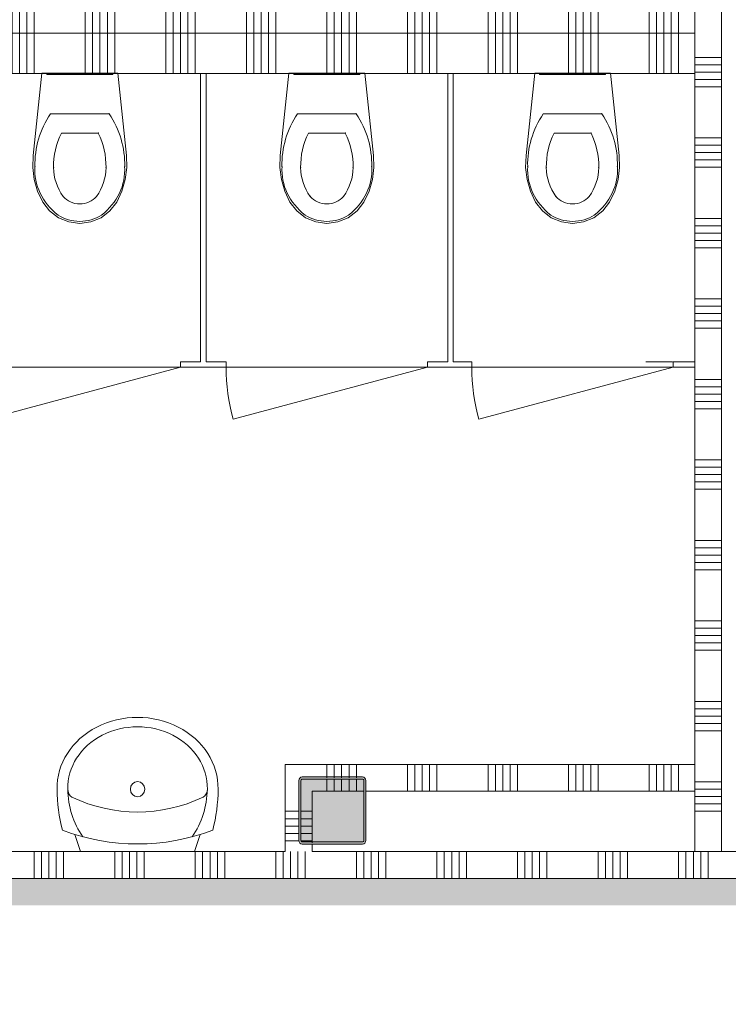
# Model space of a CAD drawing. Header units: millimetres. Extents: x -409 to 257590, y -7854 to 67330.
# Tile 165 of 205: x 64446 to 67085, y 16681 to 20350. Entities that reach past the tile are written whole.
import ezdxf

# ---------------------------------------------------------------- set-up
doc = ezdxf.new("R2010")
doc.units = ezdxf.units.MM
doc.header["$MEASUREMENT"] = 0
for name, color, linetype in [('Info Wandafwerking aanduiding', 7, 'Continuous'), ('Info Wandafwerking aanduiding Doorsnede-arcering', 7, 'Continuous'), ('New_# trashcan Laagscheidingslijnen', 7, 'Continuous'), ('New_22 NC Binnenwanden', 7, 'Continuous'), ('New_22 NC Binnenwanden Doorsnede-arcering', 7, 'Continuous'), ('New_22 NC Binnenwanden Laagscheidingslijnen', 7, 'Continuous'), ('New_72 Vaste Inrichting', 7, 'Continuous'), ('New_72 Vaste Inrichting Deuren', 7, 'Continuous'), ('New_72 Vaste Inrichting Laagscheidingslijnen', 7, 'Continuous'), ('New_74 Sanitair', 7, 'Continuous'), ('New_Z Ruimtefuncties Zone omranding', 7, 'Continuous'), ('S-COLS-____-OTLN.RVT S', 7, 'Continuous'), ('S-COLS-____-OTLN.RVT S 2D arcering', 7, 'Continuous')]:
    doc.layers.add(name, color=color, linetype=linetype)

# ---------------------------------------------------------------- blocks, each defined once
blk = doc.blocks.new('*X586')
at = {"layer": 'New_22 NC Binnenwanden Doorsnede-arcering', "color": 254, "linetype": 'Continuous', "lineweight": 0, "true_color": 0xe9ebeb}
for p, q in [((66960, 19009.7), (67048, 19009.7)), ((67048, 19009.7), (67060, 19009.7)), ((66960, 18982.3), (67048, 18982.3)), ((67048, 18982.3), (67060, 18982.3)), ((66960, 18954.9), (67048, 18954.9)), ((67048, 18954.9), (67060, 18954.9)), ((66960, 18927.4), (67048, 18927.4)), ((66960, 18900), (67048, 18900)), ((67048, 18927.4), (67060, 18927.4)), ((67048, 18900), (67060, 18900)), ((66960, 18709.7), (67048, 18709.7)), ((66960, 18682.3), (67048, 18682.3)), ((67048, 18709.7), (67060, 18709.7)), ((67048, 18682.3), (67060, 18682.3)), ((66960, 18654.9), (67048, 18654.9)), ((67048, 18654.9), (67060, 18654.9)), ((66960, 18627.4), (67048, 18627.4)), ((67048, 18627.4), (67060, 18627.4)), ((66960, 18600), (67048, 18600)), ((67048, 18600), (67060, 18600)), ((66960, 18409.7), (67048, 18409.7)), ((67048, 18409.7), (67060, 18409.7)), ((66960, 18382.3), (67048, 18382.3)), ((66960, 18354.9), (67048, 18354.9)), ((67048, 18382.3), (67060, 18382.3)), ((67048, 18354.9), (67060, 18354.9)), ((66960, 18327.4), (67048, 18327.4)), ((67048, 18327.4), (67060, 18327.4)), ((66960, 18300), (67048, 18300)), ((67048, 18300), (67060, 18300)), ((66960, 18109.7), (67048, 18109.7)), ((67048, 18109.7), (67060, 18109.7)), ((66960, 18082.3), (67048, 18082.3)), ((66960, 18054.9), (67048, 18054.9)), ((67048, 18082.3), (67060, 18082.3)), ((67048, 18054.9), (67060, 18054.9)), ((66960, 18027.4), (67048, 18027.4)), ((67048, 18027.4), (67060, 18027.4)), ((66960, 18000), (67048, 18000)), ((67048, 18000), (67060, 18000)), ((66960, 17809.7), (67048, 17809.7)), ((67048, 17809.7), (67060, 17809.7)), ((66960, 17782.3), (67048, 17782.3)), ((67048, 17782.3), (67060, 17782.3)), ((66960, 17754.9), (67048, 17754.9)), ((66960, 17727.4), (67048, 17727.4)), ((67048, 17754.9), (67060, 17754.9)), ((67048, 17727.4), (67060, 17727.4)), ((66960, 17700), (67048, 17700)), ((67048, 17700), (67060, 17700)), ((66960, 17509.7), (67048, 17509.7)), ((67048, 17509.7), (67060, 17509.7)), ((66960, 17482.3), (67048, 17482.3)), ((67048, 17482.3), (67060, 17482.3)), ((66960, 17454.9), (67048, 17454.9)), ((67048, 17454.9), (67060, 17454.9)), ((66960, 17427.4), (67048, 17427.4)), ((66960, 17400), (67048, 17400)), ((67048, 17427.4), (67060, 17427.4)), ((67048, 17400), (67060, 17400))]:
    blk.add_line(p, q, dxfattribs=at)
blk = doc.blocks.new('*X587')
at = {"layer": 'New_22 NC Binnenwanden Doorsnede-arcering', "color": 254, "linetype": 'Continuous', "lineweight": 0, "true_color": 0xe9ebeb}
for p, q in [((66960, 20127.4), (67048, 20127.4)), ((67048, 20127.4), (67060, 20127.4)), ((66960, 20100), (67048, 20100)), ((67048, 20100), (67060, 20100)), ((66960, 19909.7), (67048, 19909.7)), ((67048, 19909.7), (67060, 19909.7)), ((66960, 19882.3), (67048, 19882.3)), ((66960, 19854.9), (67048, 19854.9)), ((67048, 19882.3), (67060, 19882.3)), ((67048, 19854.9), (67060, 19854.9)), ((66960, 19827.4), (67048, 19827.4)), ((67048, 19827.4), (67060, 19827.4)), ((66960, 19800), (67048, 19800)), ((67048, 19800), (67060, 19800)), ((66960, 19609.7), (67048, 19609.7)), ((67048, 19609.7), (67060, 19609.7)), ((66960, 19582.3), (67048, 19582.3)), ((67048, 19582.3), (67060, 19582.3)), ((66960, 19554.9), (67048, 19554.9)), ((66960, 19527.4), (67048, 19527.4)), ((67048, 19554.9), (67060, 19554.9)), ((67048, 19527.4), (67060, 19527.4)), ((66960, 19500), (67048, 19500)), ((67048, 19500), (67060, 19500)), ((66960, 19309.7), (67048, 19309.7)), ((67048, 19309.7), (67060, 19309.7)), ((66960, 19282.3), (67048, 19282.3)), ((67048, 19282.3), (67060, 19282.3)), ((66960, 19254.9), (67048, 19254.9)), ((66960, 19227.4), (67048, 19227.4)), ((67048, 19254.9), (67060, 19254.9)), ((67048, 19227.4), (67060, 19227.4)), ((66960, 19200), (67048, 19200)), ((67048, 19200), (67060, 19200))]:
    blk.add_line(p, q, dxfattribs=at)
blk = doc.blocks.new('*X591')
at = {"layer": 'New_22 NC Binnenwanden Doorsnede-arcering', "color": 254, "linetype": 'Continuous', "lineweight": 0, "true_color": 0xe9ebeb}
for p, q in [((66960, 20209.7), (67048, 20209.7)), ((66960, 20182.3), (67048, 20182.3)), ((67048, 20209.7), (67060, 20209.7)), ((67048, 20182.3), (67060, 20182.3)), ((66960, 20154.9), (67048, 20154.9)), ((67048, 20154.9), (67060, 20154.9))]:
    blk.add_line(p, q, dxfattribs=at)
blk = doc.blocks.new('Wall_130_2', base_point=(67010, 23449.1))
at = {"layer": 'New_22 NC Binnenwanden', "color": 8, "linetype": 'Continuous', "lineweight": 0, "true_color": 0x778488, "flags": 128}
for points in [[(66960, 20400), (66960, 20300)], [(67060, 20300), (67060, 20400)], [(66960, 20150), (66960, 19075)], [(67060, 19075), (67060, 20150)], [(66960, 19055), (66960, 17250.1)], [(67060, 17250.1), (67060, 19055)], [(67060, 17250.1), (66960, 17250.1)]]:
    blk.add_lwpolyline(points, dxfattribs=at)
at = {"layer": 'New_22 NC Binnenwanden Laagscheidingslijnen', "color": 8, "linetype": 'Continuous', "lineweight": 0, "true_color": 0x778488}
for p, q in [((66960, 20300), (66960, 20150)), ((67060, 20150), (67060, 20300))]:
    blk.add_line(p, q, dxfattribs=at)
at = {"layer": 'New_72 Vaste Inrichting Laagscheidingslijnen', "color": 8, "linetype": 'Continuous', "lineweight": 0, "true_color": 0x778488}
for p, q in [((66960, 19075), (66960, 19055)), ((67060, 19055), (67060, 19075))]:
    blk.add_line(p, q, dxfattribs=at)
at = {"layer": 'New_22 NC Binnenwanden', "color": 8, "lineweight": 0, "true_color": 0x778488}
for name in ['*X591', '*X587', '*X586']:
    blk.add_blockref(name, (0, 0), dxfattribs=at)
blk = doc.blocks.new('*X596')
at = {"layer": 'New_22 NC Binnenwanden Doorsnede-arcering', "color": 254, "linetype": 'Continuous', "lineweight": 0, "true_color": 0xe9ebeb}
for p, q in [((64500, 17250), (64500, 17150)), ((64527.4, 17250), (64527.4, 17150)), ((64554.9, 17250), (64554.9, 17150)), ((64582.3, 17250), (64582.3, 17150)), ((64609.7, 17250), (64609.7, 17150)), ((64800, 17250), (64800, 17150)), ((64827.4, 17250), (64827.4, 17150)), ((64854.9, 17250), (64854.9, 17150)), ((64882.3, 17250), (64882.3, 17150)), ((64909.7, 17250), (64909.7, 17150)), ((65100, 17250), (65100, 17150)), ((65127.4, 17250), (65127.4, 17150)), ((65154.9, 17250), (65154.9, 17150)), ((65182.3, 17250), (65182.3, 17150)), ((65209.7, 17250), (65209.7, 17150)), ((65400, 17250), (65400, 17150)), ((65427.4, 17250), (65427.4, 17150)), ((65454.9, 17250), (65454.9, 17150)), ((65482.3, 17250), (65482.3, 17150)), ((65509.7, 17250), (65509.7, 17150)), ((65700, 17250), (65700, 17150)), ((65727.4, 17250), (65727.4, 17150)), ((65754.9, 17250), (65754.9, 17150)), ((65782.3, 17250), (65782.3, 17150)), ((65809.7, 17250), (65809.7, 17150)), ((66000, 17250), (66000, 17150)), ((66027.4, 17250), (66027.4, 17150)), ((66054.9, 17250), (66054.9, 17150)), ((66082.3, 17250), (66082.3, 17150)), ((66109.7, 17250), (66109.7, 17150)), ((66300, 17250), (66300, 17150)), ((66327.4, 17250), (66327.4, 17150)), ((66354.9, 17250), (66354.9, 17150)), ((66382.3, 17250), (66382.3, 17150)), ((66409.7, 17250), (66409.7, 17150)), ((66600, 17250), (66600, 17150)), ((66627.4, 17250), (66627.4, 17150)), ((66654.9, 17250), (66654.9, 17150)), ((66682.3, 17250), (66682.3, 17150)), ((66709.7, 17250), (66709.7, 17150)), ((66900, 17250), (66900, 17150)), ((66927.4, 17250), (66927.4, 17150)), ((66954.9, 17250), (66954.9, 17150)), ((66982.3, 17250), (66982.3, 17150)), ((67009.7, 17250), (67009.7, 17150))]:
    blk.add_line(p, q, dxfattribs=at)
blk = doc.blocks.new('Wall_131_2', base_point=(62280, 17250))
at = {"layer": 'New_22 NC Binnenwanden', "color": 8, "linetype": 'Continuous', "lineweight": 0, "true_color": 0x778488, "flags": 128}
for points in [[(65435, 17250), (62380, 17250)], [(71479.5, 17250), (65535, 17250)], [(62380, 17150), (71479.5, 17150)]]:
    blk.add_lwpolyline(points, dxfattribs=at)
at = {"layer": 'New_22 NC Binnenwanden', "color": 8, "lineweight": 0, "true_color": 0x778488}
blk.add_blockref('*X596', (0, 0), dxfattribs=at)
blk = doc.blocks.new('Wall_191_2', base_point=(66050, 19065))
at = {"layer": 'New_# trashcan Laagscheidingslijnen', "color": 9, "linetype": 'Continuous', "lineweight": 0}
for p, q in [((66040, 20133.8), (66040, 20033.8)), ((66060, 20033.8), (66060, 20133.8))]:
    blk.add_line(p, q, dxfattribs=at)
at = {"layer": 'New_72 Vaste Inrichting', "color": 9, "linetype": 'Continuous', "lineweight": 0}
blk.add_line((66060, 20150), (66040, 20150), dxfattribs=at)
at = {"layer": 'New_72 Vaste Inrichting', "color": 9, "linetype": 'Continuous', "lineweight": 0, "flags": 128}
for points in [[(66060, 20300), (66040, 20300)], [(66040, 20150), (66040, 20133.8)], [(66060, 20133.8), (66060, 20150)], [(66040, 20033.8), (66040, 19075)], [(66060, 19075), (66060, 20033.8)]]:
    blk.add_lwpolyline(points, dxfattribs=at)
blk = doc.blocks.new('D1 22_6')
at = {"layer": 'New_72 Vaste Inrichting Deuren', "color": 1, "linetype": 'Continuous', "lineweight": 0}
for q in [(-349.4, 194.1), (-375, 0)]:
    blk.add_line((375, 0), q, dxfattribs=at)
at = {"layer": 'New_72 Vaste Inrichting Deuren', "color": 9, "linetype": 'Continuous', "lineweight": 0}
for p, q in [((-375, -0.1), (-375, -20)), ((375, -0.1), (375, -20))]:
    blk.add_line(p, q, dxfattribs=at)
at = {"layer": 'New_72 Vaste Inrichting Deuren', "color": 1, "linetype": 'Continuous', "lineweight": 0}
blk.add_arc((375, 0), 750, 165, 180, dxfattribs=at)
blk = doc.blocks.new('Wall_192_2', base_point=(62280, 19065))
at = {"layer": 'New_# trashcan Laagscheidingslijnen', "color": 9, "linetype": 'Continuous', "lineweight": 0}
for p, q in [((62414.5, 19075), (62314.5, 19075)), ((62314.5, 19055), (62414.5, 19055)), ((66877.6, 19075), (66777.6, 19075)), ((66777.6, 19055), (66877.6, 19055))]:
    blk.add_line(p, q, dxfattribs=at)
at = {"layer": 'New_72 Vaste Inrichting', "color": 9, "linetype": 'Continuous', "lineweight": 0}
for p, q in [((62460, 19055.1), (62460, 19075)), ((63210, 19055.1), (63210, 19075)), ((63375, 19055.1), (63375, 19075)), ((64125, 19055.1), (64125, 19075)), ((64295, 19055.1), (64295, 19075)), ((65045, 19055.1), (65045, 19075)), ((65215, 19055.1), (65215, 19075)), ((65965, 19055.1), (65965, 19075)), ((66130, 19055.1), (66130, 19075)), ((66880, 19055.1), (66880, 19075))]:
    blk.add_line(p, q, dxfattribs=at)
at = {"layer": 'New_72 Vaste Inrichting', "color": 9, "linetype": 'Continuous', "lineweight": 0, "flags": 128}
for points in [[(62460, 19075), (62414.5, 19075)], [(62414.5, 19055), (62460, 19055)], [(63280, 19075), (63210, 19075)], [(63210, 19055), (63375, 19055)], [(63375, 19075), (63300, 19075)], [(64200, 19075), (64125, 19075)], [(64125, 19055), (64295, 19055)], [(64295, 19075), (64220, 19075)], [(65120, 19075), (65045, 19075)], [(65045, 19055), (65215, 19055)], [(65215, 19075), (65140, 19075)], [(66040, 19075), (65965, 19075)], [(65965, 19055), (66130, 19055)], [(66130, 19075), (66060, 19075)], [(66960, 19075), (66880, 19075)], [(66880, 19055), (66960, 19055)], [(67060, 19055), (67060, 19075)]]:
    blk.add_lwpolyline(points, dxfattribs=at)
at = {"layer": 'New_72 Vaste Inrichting Laagscheidingslijnen', "color": 8, "linetype": 'Continuous', "lineweight": 0, "true_color": 0x778488}
for p, q in [((66960, 19075), (66960, 19055)), ((67060, 19055), (67060, 19075))]:
    blk.add_line(p, q, dxfattribs=at)
at = {"layer": 'New_72 Vaste Inrichting Deuren', "color": 1, "linetype": 'Continuous', "lineweight": 0, "zscale": 1000, "rotation": 180}
blk.add_blockref('D1 22_6', (62835, 19055), dxfattribs=at)
at = {"layer": 'New_72 Vaste Inrichting Deuren', "color": 1, "linetype": 'Continuous', "lineweight": 0, "xscale": -1, "zscale": 1000, "rotation": 180}
for p in [(63750, 19055), (64670, 19055), (65590, 19055), (66505, 19055)]:
    blk.add_blockref('D1 22_6', p, dxfattribs=at)
blk = doc.blocks.new('Wall_193_2', base_point=(65130, 19065))
at = {"layer": 'New_# trashcan Laagscheidingslijnen', "color": 9, "linetype": 'Continuous', "lineweight": 0}
for p, q in [((65120, 20133.8), (65120, 20033.8)), ((65140, 20033.8), (65140, 20133.8))]:
    blk.add_line(p, q, dxfattribs=at)
at = {"layer": 'New_72 Vaste Inrichting', "color": 9, "linetype": 'Continuous', "lineweight": 0}
blk.add_line((65140, 20150), (65120, 20150), dxfattribs=at)
at = {"layer": 'New_72 Vaste Inrichting', "color": 9, "linetype": 'Continuous', "lineweight": 0, "flags": 128}
for points in [[(65140, 20300), (65120, 20300)], [(65120, 20150), (65120, 20133.8)], [(65140, 20133.8), (65140, 20150)], [(65120, 20033.8), (65120, 19075)], [(65140, 19075), (65140, 20033.8)]]:
    blk.add_lwpolyline(points, dxfattribs=at)
blk = doc.blocks.new('*X838')
at = {"layer": 'New_22 NC Binnenwanden Doorsnede-arcering', "color": 254, "linetype": 'Continuous', "lineweight": 0, "true_color": 0xe9ebeb}
for p, q in [((63490.3, 20150), (63490.3, 20300)), ((63517.7, 20150), (63517.7, 20300)), ((63545.1, 20150), (63545.1, 20300)), ((63572.6, 20150), (63572.6, 20300)), ((63600, 20150), (63600, 20300)), ((63790.3, 20150), (63790.3, 20300)), ((63817.7, 20150), (63817.7, 20300)), ((63845.1, 20150), (63845.1, 20300)), ((63872.6, 20150), (63872.6, 20300)), ((63900, 20150), (63900, 20300)), ((64090.3, 20150), (64090.3, 20300)), ((64117.7, 20150), (64117.7, 20300)), ((64145.1, 20150), (64145.1, 20300)), ((64172.6, 20150), (64172.6, 20300)), ((64200, 20150), (64200, 20300)), ((64390.3, 20150), (64390.3, 20300)), ((64417.7, 20150), (64417.7, 20300)), ((64445.1, 20150), (64445.1, 20300)), ((64472.6, 20150), (64472.6, 20300)), ((64500, 20150), (64500, 20300)), ((64690.3, 20150), (64690.3, 20300)), ((64717.7, 20150), (64717.7, 20300)), ((64745.1, 20150), (64745.1, 20300)), ((64772.6, 20150), (64772.6, 20300)), ((64800, 20150), (64800, 20300)), ((64990.3, 20150), (64990.3, 20300)), ((65017.7, 20150), (65017.7, 20300)), ((65045.1, 20150), (65045.1, 20300)), ((65072.6, 20150), (65072.6, 20300)), ((65100, 20150), (65100, 20300)), ((65290.3, 20150), (65290.3, 20300)), ((65317.7, 20150), (65317.7, 20300)), ((65345.1, 20150), (65345.1, 20300)), ((65372.6, 20150), (65372.6, 20300)), ((65400, 20150), (65400, 20300)), ((65590.3, 20150), (65590.3, 20300)), ((65617.7, 20150), (65617.7, 20300)), ((65645.1, 20150), (65645.1, 20300)), ((65672.6, 20150), (65672.6, 20300)), ((65700, 20150), (65700, 20300)), ((65890.3, 20150), (65890.3, 20300)), ((65917.7, 20150), (65917.7, 20300)), ((65945.1, 20150), (65945.1, 20300)), ((65972.6, 20150), (65972.6, 20300)), ((66000, 20150), (66000, 20300)), ((66190.3, 20150), (66190.3, 20300)), ((66217.7, 20150), (66217.7, 20300)), ((66245.1, 20150), (66245.1, 20300)), ((66272.6, 20150), (66272.6, 20300)), ((66300, 20150), (66300, 20300)), ((66490.3, 20150), (66490.3, 20300)), ((66517.7, 20150), (66517.7, 20300)), ((66545.1, 20150), (66545.1, 20300)), ((66572.6, 20150), (66572.6, 20300)), ((66600, 20150), (66600, 20300)), ((66790.3, 20150), (66790.3, 20300)), ((66817.7, 20150), (66817.7, 20300)), ((66845.1, 20150), (66845.1, 20300)), ((66872.6, 20150), (66872.6, 20300)), ((66900, 20150), (66900, 20300))]:
    blk.add_line(p, q, dxfattribs=at)
blk = doc.blocks.new('*X839')
at = {"layer": 'New_22 NC Binnenwanden Doorsnede-arcering', "color": 254, "linetype": 'Continuous', "lineweight": 0, "true_color": 0xe9ebeb}
for p, q in [((62400, 20150), (62400, 20300)), ((62590.3, 20150), (62590.3, 20300)), ((62617.7, 20150), (62617.7, 20300)), ((62645.1, 20150), (62645.1, 20300)), ((62672.6, 20150), (62672.6, 20300)), ((62700, 20150), (62700, 20300)), ((62890.3, 20150), (62890.3, 20300)), ((62917.7, 20150), (62917.7, 20300)), ((62945.1, 20150), (62945.1, 20300)), ((62972.6, 20150), (62972.6, 20300)), ((63000, 20150), (63000, 20300)), ((63190.3, 20150), (63190.3, 20300)), ((63217.7, 20150), (63217.7, 20300)), ((63245.1, 20150), (63245.1, 20300)), ((63272.6, 20150), (63272.6, 20300))]:
    blk.add_line(p, q, dxfattribs=at)
blk = doc.blocks.new('*X840')
at = {"layer": 'New_22 NC Binnenwanden Doorsnede-arcering', "color": 254, "linetype": 'Continuous', "lineweight": 0, "true_color": 0xe9ebeb}
blk.add_line((63300, 20149.993), (63300, 20299.993), dxfattribs=at)
blk = doc.blocks.new('Wall_195_2', base_point=(62280, 20150))
at = {"layer": 'New_22 NC Binnenwanden', "color": 8, "linetype": 'Continuous', "lineweight": 0, "true_color": 0x778488, "flags": 128}
for points in [[(63280, 20300), (62380, 20300)], [(62380, 20300), (62380, 20150)], [(66960, 20300), (63300, 20300)], [(67060, 20150), (67060, 20300)], [(62380, 20150), (63280, 20150)], [(63300, 20150), (66960, 20150)]]:
    blk.add_lwpolyline(points, dxfattribs=at)
at = {"layer": 'New_22 NC Binnenwanden Laagscheidingslijnen', "color": 8, "linetype": 'Continuous', "lineweight": 0, "true_color": 0x778488}
for p, q in [((66960, 20300), (66960, 20150)), ((67060, 20150), (67060, 20300))]:
    blk.add_line(p, q, dxfattribs=at)
at = {"layer": 'New_72 Vaste Inrichting Laagscheidingslijnen', "color": 8, "linetype": 'Continuous', "lineweight": 0, "true_color": 0x778488}
for p, q in [((63300, 20300), (63280, 20300)), ((63280, 20150), (63300, 20150))]:
    blk.add_line(p, q, dxfattribs=at)
at = {"layer": 'New_22 NC Binnenwanden', "color": 8, "lineweight": 0, "true_color": 0x778488}
for name in ['*X839', '*X840', '*X838']:
    blk.add_blockref(name, (0, 0), dxfattribs=at)
blk = doc.blocks.new('*X1225')
at = {"layer": 'New_22 NC Binnenwanden Doorsnede-arcering', "color": 254, "linetype": 'Continuous', "lineweight": 0, "true_color": 0xe9ebeb}
for p, q in [((62400, 20328.4), (62400, 20400)), ((62590.3, 20328.4), (62590.3, 20400)), ((62617.7, 20328.4), (62617.7, 20400)), ((62645.1, 20328.4), (62645.1, 20400)), ((62672.6, 20328.4), (62672.6, 20400)), ((62700, 20328.4), (62700, 20400)), ((62890.3, 20328.4), (62890.3, 20400)), ((62917.7, 20328.4), (62917.7, 20400)), ((62945.1, 20328.4), (62945.1, 20400)), ((62972.6, 20328.4), (62972.6, 20400)), ((63000, 20328.4), (63000, 20400)), ((63190.3, 20328.4), (63190.3, 20400)), ((63217.7, 20328.4), (63217.7, 20400)), ((63245.1, 20328.4), (63245.1, 20400)), ((63272.6, 20328.4), (63272.6, 20400)), ((63300, 20328.4), (63300, 20400)), ((63490.3, 20328.4), (63490.3, 20400)), ((63517.7, 20328.4), (63517.7, 20400)), ((63545.1, 20328.4), (63545.1, 20400)), ((63572.6, 20328.4), (63572.6, 20400)), ((63600, 20328.4), (63600, 20400)), ((63790.3, 20328.4), (63790.3, 20400)), ((63817.7, 20328.4), (63817.7, 20400)), ((63845.1, 20328.4), (63845.1, 20400)), ((63872.6, 20328.4), (63872.6, 20400)), ((63900, 20328.4), (63900, 20400)), ((64090.3, 20328.4), (64090.3, 20400)), ((64117.7, 20328.4), (64117.7, 20400)), ((64145.1, 20328.4), (64145.1, 20400)), ((64172.6, 20328.4), (64172.6, 20400)), ((64200, 20328.4), (64200, 20400)), ((64390.3, 20328.4), (64390.3, 20400)), ((64417.7, 20328.4), (64417.7, 20400)), ((64445.1, 20328.4), (64445.1, 20400)), ((64472.6, 20328.4), (64472.6, 20400)), ((64500, 20328.4), (64500, 20400)), ((64690.3, 20328.4), (64690.3, 20400)), ((64717.7, 20328.4), (64717.7, 20400)), ((64745.1, 20328.4), (64745.1, 20400)), ((64772.6, 20328.4), (64772.6, 20400)), ((64800, 20328.4), (64800, 20400)), ((64990.3, 20328.4), (64990.3, 20400)), ((65017.7, 20328.4), (65017.7, 20400)), ((65045.1, 20328.4), (65045.1, 20400)), ((65072.6, 20328.4), (65072.6, 20400)), ((65100, 20328.4), (65100, 20400)), ((65290.3, 20328.4), (65290.3, 20400)), ((65317.7, 20328.4), (65317.7, 20400)), ((65345.1, 20328.4), (65345.1, 20400)), ((65372.6, 20328.4), (65372.6, 20400)), ((65400, 20328.4), (65400, 20400)), ((65590.3, 20328.4), (65590.3, 20400)), ((65617.7, 20328.4), (65617.7, 20400)), ((65645.1, 20328.4), (65645.1, 20400)), ((65672.6, 20328.4), (65672.6, 20400)), ((65700, 20328.4), (65700, 20400)), ((65890.3, 20328.4), (65890.3, 20400)), ((65917.7, 20328.4), (65917.7, 20400)), ((65945.1, 20328.4), (65945.1, 20400)), ((65972.6, 20328.4), (65972.6, 20400)), ((66000, 20328.4), (66000, 20400)), ((66190.3, 20328.4), (66190.3, 20400)), ((66217.7, 20328.4), (66217.7, 20400)), ((66245.1, 20328.4), (66245.1, 20400)), ((66272.6, 20328.4), (66272.6, 20400)), ((66300, 20328.4), (66300, 20400)), ((66490.3, 20328.4), (66490.3, 20400)), ((66517.7, 20328.4), (66517.7, 20400)), ((66545.1, 20328.4), (66545.1, 20400)), ((66572.6, 20328.4), (66572.6, 20400)), ((66600, 20328.4), (66600, 20400)), ((66790.3, 20328.4), (66790.3, 20400)), ((66817.7, 20328.4), (66817.7, 20400)), ((66845.1, 20328.4), (66845.1, 20400)), ((66872.6, 20328.4), (66872.6, 20400)), ((66900, 20328.4), (66900, 20400)), ((62400, 20300), (62400, 20328.4)), ((62590.3, 20300), (62590.3, 20328.4)), ((62617.7, 20300), (62617.7, 20328.4)), ((62645.1, 20300), (62645.1, 20328.4)), ((62672.6, 20300), (62672.6, 20328.4)), ((62700, 20300), (62700, 20328.4)), ((62890.3, 20300), (62890.3, 20328.4)), ((62917.7, 20300), (62917.7, 20328.4)), ((62945.1, 20300), (62945.1, 20328.4)), ((62972.6, 20300), (62972.6, 20328.4)), ((63000, 20300), (63000, 20328.4)), ((63190.3, 20300), (63190.3, 20328.4)), ((63217.7, 20300), (63217.7, 20328.4)), ((63245.1, 20300), (63245.1, 20328.4)), ((63272.6, 20300), (63272.6, 20328.4)), ((63300, 20300), (63300, 20328.4)), ((63490.3, 20300), (63490.3, 20328.4)), ((63517.7, 20300), (63517.7, 20328.4)), ((63545.1, 20300), (63545.1, 20328.4)), ((63572.6, 20300), (63572.6, 20328.4)), ((63600, 20300), (63600, 20328.4)), ((63790.3, 20300), (63790.3, 20328.4)), ((63817.7, 20300), (63817.7, 20328.4)), ((63845.1, 20300), (63845.1, 20328.4)), ((63872.6, 20300), (63872.6, 20328.4)), ((63900, 20300), (63900, 20328.4)), ((64090.3, 20300), (64090.3, 20328.4)), ((64117.7, 20300), (64117.7, 20328.4)), ((64145.1, 20300), (64145.1, 20328.4)), ((64172.6, 20300), (64172.6, 20328.4)), ((64200, 20300), (64200, 20328.4)), ((64390.3, 20300), (64390.3, 20328.4)), ((64417.7, 20300), (64417.7, 20328.4)), ((64445.1, 20300), (64445.1, 20328.4)), ((64472.6, 20300), (64472.6, 20328.4)), ((64500, 20300), (64500, 20328.4)), ((64690.3, 20300), (64690.3, 20328.4)), ((64717.7, 20300), (64717.7, 20328.4)), ((64745.1, 20300), (64745.1, 20328.4)), ((64772.6, 20300), (64772.6, 20328.4)), ((64800, 20300), (64800, 20328.4)), ((64990.3, 20300), (64990.3, 20328.4)), ((65017.7, 20300), (65017.7, 20328.4)), ((65045.1, 20300), (65045.1, 20328.4)), ((65072.6, 20300), (65072.6, 20328.4)), ((65100, 20300), (65100, 20328.4)), ((65290.3, 20300), (65290.3, 20328.4)), ((65317.7, 20300), (65317.7, 20328.4)), ((65345.1, 20300), (65345.1, 20328.4)), ((65372.6, 20300), (65372.6, 20328.4)), ((65400, 20300), (65400, 20328.4)), ((65590.3, 20300), (65590.3, 20328.4)), ((65617.7, 20300), (65617.7, 20328.4)), ((65645.1, 20300), (65645.1, 20328.4)), ((65672.6, 20300), (65672.6, 20328.4)), ((65700, 20300), (65700, 20328.4)), ((65890.3, 20300), (65890.3, 20328.4)), ((65917.7, 20300), (65917.7, 20328.4)), ((65945.1, 20300), (65945.1, 20328.4)), ((65972.6, 20300), (65972.6, 20328.4)), ((66000, 20300), (66000, 20328.4)), ((66190.3, 20300), (66190.3, 20328.4)), ((66217.7, 20300), (66217.7, 20328.4)), ((66245.1, 20300), (66245.1, 20328.4)), ((66272.6, 20300), (66272.6, 20328.4)), ((66300, 20300), (66300, 20328.4)), ((66490.3, 20300), (66490.3, 20328.4)), ((66517.7, 20300), (66517.7, 20328.4)), ((66545.1, 20300), (66545.1, 20328.4)), ((66572.6, 20300), (66572.6, 20328.4)), ((66600, 20300), (66600, 20328.4)), ((66790.3, 20300), (66790.3, 20328.4)), ((66817.7, 20300), (66817.7, 20328.4)), ((66845.1, 20300), (66845.1, 20328.4)), ((66872.6, 20300), (66872.6, 20328.4)), ((66900, 20300), (66900, 20328.4))]:
    blk.add_line(p, q, dxfattribs=at)
blk = doc.blocks.new('Wall_282_2', base_point=(62280, 20300))
at = {"layer": 'New_22 NC Binnenwanden', "color": 8, "linetype": 'Continuous', "lineweight": 0, "true_color": 0x778488, "flags": 128}
for points in [[(66960, 20400), (62380, 20400)], [(66960, 20400), (66960, 20300)], [(62380, 20300), (66960, 20300)]]:
    blk.add_lwpolyline(points, dxfattribs=at)
at = {"layer": 'New_22 NC Binnenwanden', "color": 8, "lineweight": 0, "true_color": 0x778488}
blk.add_blockref('*X1225', (0, 0), dxfattribs=at)
blk = doc.blocks.new('*X1232')
at = {"layer": 'New_22 NC Binnenwanden Doorsnede-arcering', "color": 254, "linetype": 'Continuous', "lineweight": 0, "true_color": 0xe9ebeb}
for p, q in [((65485, 17400), (65435, 17400)), ((65485, 17372.6), (65435, 17372.6)), ((65485, 17345.1), (65435, 17345.1)), ((65485, 17317.7), (65435, 17317.7)), ((65485.3, 17290.3), (65435, 17290.3))]:
    blk.add_line(p, q, dxfattribs=at)
blk = doc.blocks.new('*X1233')
at = {"layer": 'New_22 NC Binnenwanden Doorsnede-arcering', "color": 254, "linetype": 'Continuous', "lineweight": 0, "true_color": 0xe9ebeb}
for p, q in [((65535, 17400), (65493, 17400)), ((65535, 17372.6), (65493, 17372.6)), ((65535, 17345.1), (65493, 17345.1)), ((65535, 17317.7), (65493, 17317.7)), ((65535, 17290.3), (65493.3, 17290.3))]:
    blk.add_line(p, q, dxfattribs=at)
blk = doc.blocks.new('Wall_284_2', base_point=(65435, 17250))
at = {"layer": 'New_22 NC Binnenwanden', "color": 8, "linetype": 'Continuous', "lineweight": 0, "true_color": 0x778488, "flags": 128}
for points in [[(65435, 17575), (65435, 17250)], [(65435, 17575), (65535, 17575)], [(65535, 17283), (65535, 17475)], [(65535, 17250), (65535, 17275)]]:
    blk.add_lwpolyline(points, dxfattribs=at)
at = {"layer": 'New_22 NC Binnenwanden', "color": 8, "lineweight": 0, "true_color": 0x778488}
for name in ['*X1232', '*X1233']:
    blk.add_blockref(name, (0, 0), dxfattribs=at)
blk = doc.blocks.new('*X1237')
at = {"layer": 'New_22 NC Binnenwanden Doorsnede-arcering', "color": 254, "linetype": 'Continuous', "lineweight": 0, "true_color": 0xe9ebeb}
for p, q in [((65590.3, 17525), (65590.3, 17575)), ((65617.7, 17525), (65617.7, 17575)), ((65645.1, 17525), (65645.1, 17575)), ((65672.6, 17525), (65672.6, 17575)), ((65700, 17525), (65700, 17575)), ((65890.3, 17475.3), (65890.3, 17575)), ((65917.7, 17475.3), (65917.7, 17575)), ((65945.1, 17475.3), (65945.1, 17575)), ((65972.6, 17475.3), (65972.6, 17575)), ((66000, 17475.3), (66000, 17575)), ((66190.3, 17475.3), (66190.3, 17575)), ((66217.7, 17475.3), (66217.7, 17575)), ((66245.1, 17475.3), (66245.1, 17575)), ((66272.6, 17475.3), (66272.6, 17575)), ((66300, 17475.3), (66300, 17575)), ((66490.3, 17475.3), (66490.3, 17575)), ((66517.7, 17475.3), (66517.7, 17575)), ((66545.1, 17475.3), (66545.1, 17575)), ((66572.6, 17475.3), (66572.6, 17575)), ((66600, 17475.3), (66600, 17575)), ((66790.3, 17475.3), (66790.3, 17575)), ((66817.7, 17475.3), (66817.7, 17575)), ((66845.1, 17475.3), (66845.1, 17575)), ((66872.6, 17475.3), (66872.6, 17575)), ((66900, 17475.3), (66900, 17575)), ((65890.3, 17475), (65890.3, 17475.3)), ((65917.7, 17475), (65917.7, 17475.3)), ((65945.1, 17475), (65945.1, 17475.3)), ((65972.6, 17475), (65972.6, 17475.3)), ((66000, 17475), (66000, 17475.3)), ((66190.3, 17475), (66190.3, 17475.3)), ((66217.7, 17475), (66217.7, 17475.3)), ((66245.1, 17475), (66245.1, 17475.3)), ((66272.6, 17475), (66272.6, 17475.3)), ((66300, 17475), (66300, 17475.3)), ((66490.3, 17475), (66490.3, 17475.3)), ((66517.7, 17475), (66517.7, 17475.3)), ((66545.1, 17475), (66545.1, 17475.3)), ((66572.6, 17475), (66572.6, 17475.3)), ((66600, 17475), (66600, 17475.3)), ((66790.3, 17475), (66790.3, 17475.3)), ((66817.7, 17475), (66817.7, 17475.3)), ((66845.1, 17475), (66845.1, 17475.3)), ((66872.6, 17475), (66872.6, 17475.3)), ((66900, 17475), (66900, 17475.3))]:
    blk.add_line(p, q, dxfattribs=at)
blk = doc.blocks.new('*X1238')
at = {"layer": 'New_22 NC Binnenwanden Doorsnede-arcering', "color": 254, "linetype": 'Continuous', "lineweight": 0, "true_color": 0xe9ebeb}
for p, q in [((65590.3, 17475.3), (65590.3, 17517)), ((65617.7, 17475.3), (65617.7, 17517)), ((65645.1, 17475.3), (65645.1, 17517)), ((65672.6, 17475.3), (65672.6, 17517)), ((65700, 17475.3), (65700, 17517)), ((65590.3, 17475), (65590.3, 17475.3)), ((65617.7, 17475), (65617.7, 17475.3)), ((65645.1, 17475), (65645.1, 17475.3)), ((65672.6, 17475), (65672.6, 17475.3)), ((65700, 17475), (65700, 17475.3))]:
    blk.add_line(p, q, dxfattribs=at)
blk = doc.blocks.new('Wall_285_2', base_point=(65435, 17575))
at = {"layer": 'New_22 NC Binnenwanden', "color": 8, "linetype": 'Continuous', "lineweight": 0, "true_color": 0x778488, "flags": 128}
for points in [[(66960, 17575), (65535, 17575)], [(66960, 17575), (66960, 17475)], [(65535, 17475), (65727, 17475)], [(65735, 17475), (66960, 17475)]]:
    blk.add_lwpolyline(points, dxfattribs=at)
at = {"layer": 'New_22 NC Binnenwanden', "color": 8, "lineweight": 0, "true_color": 0x778488}
for name in ['*X1237', '*X1238']:
    blk.add_blockref(name, (0, 0), dxfattribs=at)
blk = doc.blocks.new('Wall_445_2', base_point=(74310, 17150))
at = {"layer": 'Info Wandafwerking aanduiding Doorsnede-arcering', "linetype": 'Continuous', "lineweight": 0}
blk.add_hatch(color=1, dxfattribs=at).paths.add_polyline_path([(62280, 17050), (74310, 17050), (74310, 17150), (62280, 17150)])
blk = doc.blocks.new('Toilet 22')
at = {"layer": 'New_74 Sanitair', "color": 1, "linetype": 'Continuous', "lineweight": 0}
for p, q in [((-141, 0), (-173.3, -306.6)), ((141, 0), (-141, 0)), ((123, 0), (-123, 0)), ((-123, 0), (-123, -5)), ((123, -5), (123, 0)), ((173.3, -306.6), (141, 0)), ((-123, -5), (123, -5)), ((0, -151.4), (-108.9, -151.4)), ((108.9, -151.4), (0, -151.4)), ((0, -223.6), (-68.8, -223.6)), ((68.8, -223.6), (0, -223.6)), ((-173.3, -306.6), (-174.9, -351.8)), ((174.9, -351.8), (173.3, -306.6)), ((-174.9, -351.8), (-169.4, -396.7)), ((169.4, -396.7), (174.9, -351.8)), ((-169.4, -396.7), (-157, -440.3)), ((157, -440.3), (169.4, -396.7)), ((-157, -440.3), (-138, -481.3)), ((138, -481.3), (157, -440.3)), ((62.1, -459.7), (62.1, -459.7)), ((-138, -481.3), (-112.4, -513.9)), ((0, -487.5), (0, -487.5)), ((112.4, -513.9), (138, -481.3)), ((-112.4, -513.9), (-79.4, -538.8)), ((-79.4, -538.8), (-41, -554.6)), ((41, -554.6), (79.4, -538.8)), ((79.4, -538.8), (112.4, -513.9)), ((81.1, -529), (81.1, -529)), ((-41, -554.6), (0, -560)), ((0, -552.4), (0, -552.4)), ((0, -560), (41, -554.6))]:
    blk.add_line(p, q, dxfattribs=at)
for centre, major_axis, start_param, end_param in [((258.1, -339.4), (425.3, 0), 2.612188, 3.165208), ((-258.1, -339.4), (425.3, 0), 6.259569, 6.81259), ((264.5, -347.9), (362.2, 0), 2.738768, 3.154495), ((-264.5, -347.9), (362.2, 0), 6.270283, 6.68601), ((89.5, -360.8), (256.9, 0), 3.085861, 3.98645), ((134.9, -351.4), (232.6, 0), 3.144841, 3.702507), ((-134.9, -351.4), (232.6, 0), 5.722271, 6.279937), ((-89.5, -360.8), (256.9, 0), 5.438328, 6.338917), ((0.8, -419), (78.2, 0), 3.778693, 4.701998), ((-0.8, -419), (78.2, 0), 4.72278, 5.646085), ((0.8, -431.2), (138.5, 0), 4.079884, 4.706528), ((-0.8, -431.2), (138.5, 0), 4.71825, 5.344894)]:
    blk.add_ellipse(centre, major_axis=major_axis, ratio=0.875546, start_param=start_param, end_param=end_param, dxfattribs=at)
for p in [(108.9, -151.4), (68.8, -223.6), (-167, -348.2), (-97.7, -352), (97.7, -352), (167, -348.2), (-62.1, -459.7), (-81.1, -529)]:
    blk.add_point(p, dxfattribs=at)
blk = doc.blocks.new('Wasbak 2 22 KM')
at = {"layer": 'New_74 Sanitair', "color": 1, "linetype": 'Continuous', "lineweight": 0}
for p, q in [((-212.2, 0), (-233.1, -63.4)), ((212.2, 0), (-212.2, 0)), ((212.2, 0), (233.1, -63.4))]:
    blk.add_line(p, q, dxfattribs=at)
for centre, major_axis, ratio, start_param, end_param in [((0, -1041.4), (0, 1013), 0.882121, 5.964482, 6.601889), ((0, -238.1), (0, 294.7), 0.882121, 0.900825, 1.551564), ((0, -238.1), (0, 294.7), 0.882121, 4.731621, 5.38236), ((166.6, -232.4), (0, 528.9), 0.882121, 1.277244, 1.570796), ((-166.6, -232.4), (0, 528.9), 0.882121, 4.712389, 5.005942), ((0, -869.9), (0, 722.5), 0.882121, 5.889409, 6.676962), ((-230, -232.4), (0, 34), 0.882121, 0.507228, 1.570796), ((230, -232.4), (0, 34), 0.882121, 4.712389, 5.775958), ((0, -236.8), (300, 0), 0.877396, 3.124925, 6.299853), ((0, -236.8), (260, 0), 0.877396, 3.122361, 6.302417)]:
    blk.add_ellipse(centre, major_axis=major_axis, ratio=ratio, start_param=start_param, end_param=end_param, dxfattribs=at)
blk.add_ellipse((0, -232.4), major_axis=(0, 28.2), ratio=0.946667, dxfattribs=at)
blk = doc.blocks.new('Column 411[94]_2', base_point=(0.5, 3))
at = {"layer": 'S-COLS-____-OTLN.RVT S 2D arcering', "linetype": 'Continuous', "lineweight": 0, "true_color": 0x778488}
h = blk.add_hatch(color=8, dxfattribs=at)
h.paths.add_polyline_path([(65485.5, 17291), (65486.5, 17286), (65489.3, 17281.8), (65493.5, 17278.9), (65498.5, 17278), (65722.5, 17278), (65727.5, 17278.9), (65731.7, 17281.8), (65734.5, 17286), (65735.5, 17291), (65735.5, 17515), (65734.5, 17519.9), (65731.7, 17524.1), (65727.5, 17527), (65722.5, 17528), (65498.5, 17528), (65493.5, 17527), (65489.3, 17524.1), (65486.5, 17519.9), (65485.5, 17515)])
h.paths.add_polyline_path([(65722.5, 17286), (65498.5, 17286), (65496.6, 17286.3), (65495, 17287.4), (65493.9, 17289), (65493.5, 17291), (65493.5, 17515), (65493.9, 17516.9), (65495, 17518.5), (65496.6, 17519.6), (65498.5, 17520), (65722.5, 17520), (65724.4, 17519.6), (65726.1, 17518.5), (65727.1, 17516.9), (65727.5, 17515), (65727.5, 17291), (65727.1, 17289), (65726.1, 17287.4), (65724.4, 17286.3)], flags=0)
blk.add_hatch(color=8, dxfattribs=at).paths.add_polyline_path([(65722.5, 17520), (65498.5, 17520), (65496.6, 17519.6), (65495, 17518.5), (65493.9, 17516.9), (65493.5, 17515), (65493.5, 17291), (65493.9, 17289), (65495, 17287.4), (65496.6, 17286.3), (65498.5, 17286), (65722.5, 17286), (65724.4, 17286.3), (65726.1, 17287.4), (65727.1, 17289), (65727.5, 17291), (65727.5, 17515), (65727.1, 17516.9), (65726.1, 17518.5), (65724.4, 17519.6)])
at = {"layer": 'S-COLS-____-OTLN.RVT S', "color": 1, "linetype": 'Continuous', "lineweight": 0}
for p, q in [((65486.5, 17519.9), (65485.5, 17515)), ((65485.5, 17515), (65485.5, 17291)), ((65489.3, 17524.1), (65486.5, 17519.9)), ((65493.5, 17527), (65489.3, 17524.1)), ((65498.5, 17528), (65493.5, 17527)), ((65493.5, 17515), (65493.9, 17516.9)), ((65493.5, 17291), (65493.5, 17515)), ((65493.9, 17516.9), (65495, 17518.5)), ((65495, 17518.5), (65496.6, 17519.6)), ((65496.6, 17519.6), (65498.5, 17520)), ((65722.5, 17528), (65498.5, 17528)), ((65498.5, 17520), (65722.5, 17520)), ((65727.5, 17527), (65722.5, 17528)), ((65722.5, 17520), (65724.4, 17519.6)), ((65724.4, 17519.6), (65726.1, 17518.5)), ((65726.1, 17518.5), (65727.1, 17516.9)), ((65727.1, 17516.9), (65727.5, 17515)), ((65731.7, 17524.1), (65727.5, 17527)), ((65727.5, 17515), (65727.5, 17291)), ((65734.5, 17519.9), (65731.7, 17524.1)), ((65735.5, 17515), (65734.5, 17519.9)), ((65735.5, 17291), (65735.5, 17515)), ((65485.5, 17291), (65486.5, 17286)), ((65486.5, 17286), (65489.3, 17281.8)), ((65493.9, 17289), (65493.5, 17291)), ((65495, 17287.4), (65493.9, 17289)), ((65496.6, 17286.3), (65495, 17287.4)), ((65498.5, 17286), (65496.6, 17286.3)), ((65722.5, 17286), (65498.5, 17286)), ((65724.4, 17286.3), (65722.5, 17286)), ((65726.1, 17287.4), (65724.4, 17286.3)), ((65727.1, 17289), (65726.1, 17287.4)), ((65727.5, 17291), (65727.1, 17289)), ((65731.7, 17281.8), (65734.5, 17286)), ((65734.5, 17286), (65735.5, 17291)), ((65489.3, 17281.8), (65493.5, 17278.9)), ((65493.5, 17278.9), (65498.5, 17278)), ((65498.5, 17278), (65722.5, 17278)), ((65722.5, 17278), (65727.5, 17278.9)), ((65727.5, 17278.9), (65731.7, 17281.8))]:
    blk.add_line(p, q, dxfattribs=at)

msp = doc.modelspace()

# ---------------------------------------------------------------- linework, layer by layer
at = {"layer": 'New_Z Ruimtefuncties Zone omranding', "color": 41, "linetype": 'Continuous', "lineweight": 0, "true_color": 0xffeeaa, "flags": 128}
msp.add_lwpolyline([(59080, 28000.6), (59080, 26140.1), (60080, 26140.1), (60080.1, 15250.9), (60080.1, 15250.2), (72142.9, 15250.2), (72142.9, 8950), (74324.8, 8949.9), (74324.8, 8950), (74302.7, 8950), (74302.7, 10850), (74268, 10850, -0.414214), (73168, 11950), (73168, 14150, -0.414214), (74268, 15250), (74302.7, 15250), (74302.7, 17150), (71460, 17150), (62280, 17150), (62280, 26125), (61760, 26125), (61760, 28000.6)], format="xyb", close=True, dxfattribs=at)
at = {"layer": 'New_Z Ruimtefuncties Zone omranding', "color": 211, "linetype": 'Continuous', "lineweight": 0, "true_color": 0xffaaff, "flags": 128}
msp.add_lwpolyline([(67060, 17250), (73860, 17250), (73860, 17525), (73860, 26125), (67060, 26125)], close=True, dxfattribs=at)
at = {"layer": 'New_Z Ruimtefuncties Zone omranding', "color": 41, "linetype": 'Continuous', "lineweight": 0, "true_color": 0xffd5aa, "flags": 128}
msp.add_lwpolyline([(62380, 17250), (65435, 17250), (65435, 17575), (66960, 17575), (66960, 20300), (62380, 20300)], close=True, dxfattribs=at)

# ---------------------------------------------------------------- block references
at = {"layer": 'Info Wandafwerking aanduiding', "color": 1, "lineweight": 0}
msp.add_blockref('Wall_445_2', (74310, 17150), dxfattribs=at)
at = {"layer": 'New_22 NC Binnenwanden', "color": 8, "lineweight": 0, "true_color": 0x778488}
for name, p in [('Wall_130_2', (67010, 23449.1)), ('Wall_282_2', (62280, 20300)), ('Wall_195_2', (62280, 20150)), ('Wall_131_2', (62280, 17250)), ('Wall_284_2', (65435, 17250)), ('Wall_285_2', (65435, 17575))]:
    msp.add_blockref(name, p, dxfattribs=at)
at = {"layer": 'New_72 Vaste Inrichting', "color": 1, "lineweight": 0}
for name, p in [('Wall_193_2', (65130, 19065)), ('Wall_191_2', (66050, 19065)), ('Wall_192_2', (62280, 19065))]:
    msp.add_blockref(name, p, dxfattribs=at)
at = {"layer": 'New_74 Sanitair', "color": 1, "linetype": 'Continuous', "lineweight": 0, "zscale": 1000}
for p in [(64670, 20151), (65590, 20151), (66505, 20151)]:
    msp.add_blockref('Toilet 22', p, dxfattribs=at)
at = {"layer": 'New_74 Sanitair', "color": 1, "linetype": 'Continuous', "lineweight": 0, "xscale": -1, "zscale": 1000, "rotation": 180}
msp.add_blockref('Wasbak 2 22 KM', (64885, 17250), dxfattribs=at)
at = {"layer": 'S-COLS-____-OTLN.RVT S', "color": 1, "linetype": 'Continuous', "lineweight": 0}
msp.add_blockref('Column 411[94]_2', (0.5, 3), dxfattribs=at)

doc.saveas('drawing.dxf')
